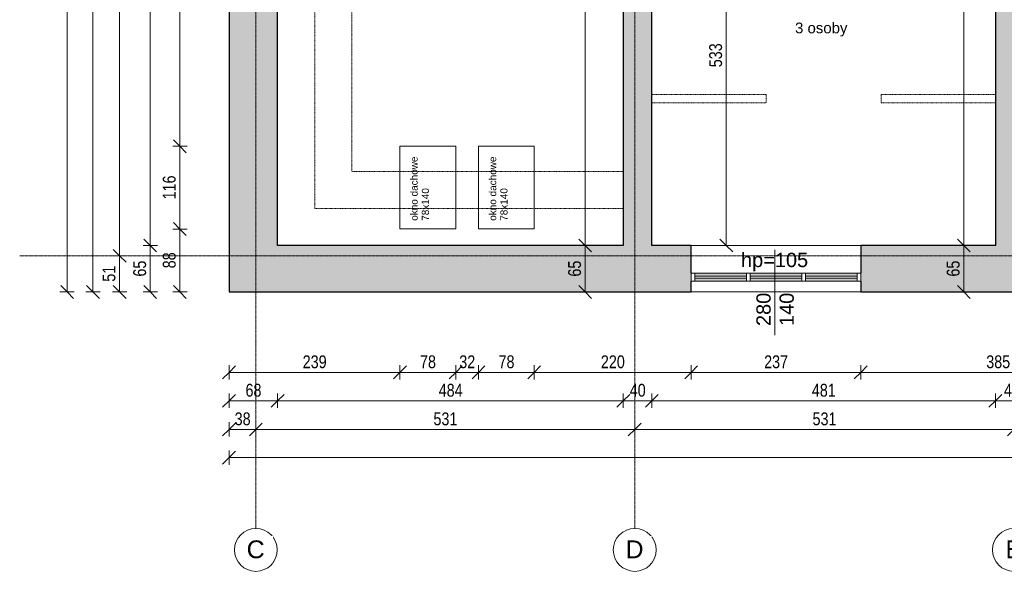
# Model space of a CAD drawing. Header units: centimetres. Extents: x 14827 to 20103, y -10807 to -8443.
# Tile 1 of 21: x 14827 to 16206, y -10807 to -10034. Entities that reach past the tile are written whole.
import ezdxf

# ---------------------------------------------------------------- set-up
doc = ezdxf.new("R2010")
doc.units = ezdxf.units.CM
for name, pattern in [('Aligning Line 1_8_', [0.635, 0.3175, -0.3175]), ('Kreska', [0.635, 0.3175, -0.3175]), ('Linia siatki', [0.9925, 0.47, -0.2175, 0.0875, -0.2175])]:
    doc.linetypes.add(name, pattern=pattern)
for name, color, linetype, lineweight in [('A-ANNO-DIMS', 211, 'Continuous', 9), ('A-ANNO-DIMS-100', 211, 'Continuous', 9), ('A-DETL', 90, 'Continuous', 9), ('A-DETL-HDLN', 90, 'Kreska', 9), ('A-DETL-THIN', 151, 'Continuous', 9), ('A-GLAZ', 151, 'Continuous', 9), ('A-WALL', 113, 'Continuous', 9), ('A-WALL-PATT', 111, 'Continuous', 25), ('G-ANNO-TEXT', 231, 'Continuous', 9), ('I-WALL', 2, 'Continuous', 9), ('S-GRID', 1, 'Continuous', 9), ('S-GRID-IDEN', 1, 'Continuous', 9)]:
    doc.layers.add(name, color=color, linetype=linetype, lineweight=lineweight)
doc.styles.add('Arial', font='arial.ttf', dxfattribs={"height": 25})
doc.styles.add('Arial_2', font='arial.ttf', dxfattribs={"width": 0.8, "height": 18})
doc.styles.add('Arial_3', font='arial.ttf', dxfattribs={"height": 10})
doc.styles.add('Arial_4', font='arial.ttf', dxfattribs={"height": 15})
doc.styles.add('Arial_5', font='arial.ttf', dxfattribs={"height": 20})
doc.dimstyles.new('Przekątna_-_1_8_mm_Arial', dxfattribs={"dimscale": 30.48, "dimtxt": 18.364669, "dimasz": 0.590551, "dimexe": 0.328084, "dimexo": 0.0625, "dimgap": 0.016404, "dimtad": 1, "dimdec": 0, "dimdsep": 46, "dimtxsty": 'Arial_2', "dimblk1": 'OBLIQUE', "dimblk2": 'OBLIQUE', "dimsah": 1, "dimcen": 0.09, "dimazin": 0, "dimtfac": 1, "dimtdec": 4, "dimtix": 1, "dimtmove": 0, "dimatfit": 3, "dimfxl": 0.328084, "dimfxlon": 1, "dimtvp": 1, "dimtolj": 1, "dimtzin": 0, "dimarcsym": 2})

# ---------------------------------------------------------------- blocks, each defined once
blk = doc.blocks.new('Aluminum_2 szybowe - 160x140 wymiana-631342-6_Poziom posadzka II pietra')
at = {"layer": 'A-GLAZ'}
h = blk.add_hatch(color=256, dxfattribs=at)
h.paths.add_polyline_path([(-59.7, 20.2), (-132.1, 20.2), (-132.1, 15.7), (-59.7, 15.7)])
h.paths.add_polyline_path([(-132.1, 13.2), (-132.1, 8.7), (-59.7, 8.7), (-59.7, 13.2)])
h = blk.add_hatch(color=256, dxfattribs=at)
h.paths.add_polyline_path([(17.8, 20.2), (-54.6, 20.2), (-54.6, 15.7), (17.8, 15.7)])
h.paths.add_polyline_path([(-54.6, 13.2), (-54.6, 8.7), (17.8, 8.7), (17.8, 13.2)])
at = {"layer": 'A-GLAZ', "lineweight": 18}
for p, q in [((-132.1, 20.2), (-137.2, 20.2)), ((-137.2, 20.2), (-137.2, 8.7)), ((-132.1, 8.7), (-132.1, 20.2)), ((-59.7, 15.7), (-132.1, 15.7)), ((-132.1, 15.7), (-132.1, 13.2)), ((-54.6, 20.2), (-59.7, 20.2)), ((-59.7, 20.2), (-59.7, 8.7)), ((-59.7, 13.2), (-59.7, 15.7)), ((-54.6, 8.7), (-54.6, 20.2)), ((17.8, 15.7), (-54.6, 15.7)), ((-54.6, 15.7), (-54.6, 13.2)), ((22.8, 20.2), (17.8, 20.2)), ((17.8, 20.2), (17.8, 8.7)), ((17.8, 13.2), (17.8, 15.7)), ((22.8, 8.7), (22.8, 20.2)), ((-137.2, 8.7), (-132.1, 8.7)), ((-132.1, 13.2), (-59.7, 13.2)), ((-59.7, 8.7), (-54.6, 8.7)), ((-54.6, 13.2), (17.8, 13.2)), ((17.8, 8.7), (22.8, 8.7))]:
    blk.add_line(p, q, dxfattribs=at)
at = {"layer": 'A-GLAZ'}
for p, q in [((-132.1, 20.2), (-59.7, 20.2)), ((-54.6, 20.2), (17.8, 20.2)), ((-59.7, 8.7), (-132.1, 8.7)), ((17.8, 8.7), (-54.6, 8.7))]:
    blk.add_line(p, q, dxfattribs=at)
blk = doc.blocks.new('Siatka - M_Symbol siatki - okrąg-11506-6_Poziom posadzka II pietra')
at = {"layer": 'S-GRID-IDEN'}
blk.add_circle((0, 0), 0.3, dxfattribs=at)
blk = doc.blocks.new('DIMBLOCK6-6_Poziom posadzka II pietra')
at = {"layer": 'A-ANNO-DIMS-100'}
for p, q in [((15816.8, -9817.7), (15807.8, -9808.7)), ((15816.8, -9817.7), (15806.8, -9817.7)), ((15816.8, -9817.7), (15816.8, -10350.7)), ((15816.8, -9817.7), (15825.8, -9826.7)), ((15816.8, -9817.7), (15826.8, -9817.7)), ((15816.8, -10350.7), (15806.8, -10350.7)), ((15816.8, -10350.7), (15807.8, -10341.7)), ((15816.8, -10350.7), (15825.8, -10359.7)), ((15816.8, -10350.7), (15826.8, -10350.7))]:
    blk.add_line(p, q, dxfattribs=at)
at = {"layer": 'A-ANNO-DIMS-100', "color": 0, "insert": (15792.9, -10100.7), "char_height": 18, "width": 39.668, "attachment_point": 1, "rotation": 90, "line_spacing_factor": 0.941778, "style": 'Arial_2'}
blk.add_mtext('533', dxfattribs=at)
blk = doc.blocks.new('_Oblique')
at = {"color": 0, "linetype": 'ByBlock', "lineweight": -2}
blk.add_line((-0.5, -0.5), (0.5, 0.5), dxfattribs=at)
blk = doc.blocks.new('DIMBLOCK8-6_Poziom posadzka II pietra')
at = {"layer": 'A-ANNO-DIMS-100'}
for p, q in [((15051.7, -10327.5), (15042.7, -10318.5)), ((15051.7, -10327.5), (15041.7, -10327.5)), ((15051.7, -10415.7), (15051.7, -10327.5)), ((15051.7, -10327.5), (15060.7, -10336.5)), ((15051.7, -10327.5), (15061.7, -10327.5)), ((15051.7, -10415.7), (15042.7, -10406.7)), ((15051.7, -10415.7), (15041.7, -10415.7)), ((15051.7, -10415.7), (15060.7, -10424.7)), ((15051.7, -10415.7), (15061.7, -10415.7))]:
    blk.add_line(p, q, dxfattribs=at)
at = {"layer": 'A-ANNO-DIMS-100', "color": 0, "insert": (15027.8, -10382.6), "char_height": 18, "width": 26.445, "attachment_point": 1, "rotation": 90, "line_spacing_factor": 0.941778, "style": 'Arial_2'}
blk.add_mtext('88', dxfattribs=at)
blk = doc.blocks.new('DIMBLOCK9-6_Poziom posadzka II pietra')
at = {"layer": 'A-ANNO-DIMS-100'}
for p, q in [((15051.7, -10211.5), (15041.7, -10211.5)), ((15051.7, -10211.5), (15042.7, -10202.5)), ((15051.7, -10327.5), (15051.7, -10211.5)), ((15051.7, -10211.5), (15060.7, -10220.5)), ((15051.7, -10211.5), (15061.7, -10211.5)), ((15051.7, -10327.5), (15042.7, -10318.5)), ((15051.7, -10327.5), (15041.7, -10327.5)), ((15051.7, -10327.5), (15060.7, -10336.5)), ((15051.7, -10327.5), (15061.7, -10327.5))]:
    blk.add_line(p, q, dxfattribs=at)
at = {"layer": 'A-ANNO-DIMS-100', "color": 0, "insert": (15027.8, -10286), "char_height": 18, "width": 39.668, "attachment_point": 1, "rotation": 90, "line_spacing_factor": 0.941778, "style": 'Arial_2'}
blk.add_mtext('116', dxfattribs=at)
blk = doc.blocks.new('DIMBLOCK10-6_Poziom posadzka II pietra')
at = {"layer": 'A-ANNO-DIMS-100'}
for p, q in [((15051.7, -9046.5), (15042.7, -9037.5)), ((15051.7, -9046.5), (15041.7, -9046.5)), ((15051.7, -10211.5), (15051.7, -9046.5)), ((15051.7, -9046.5), (15060.7, -9055.5)), ((15051.7, -9046.5), (15061.7, -9046.5)), ((15051.7, -10211.5), (15041.7, -10211.5)), ((15051.7, -10211.5), (15042.7, -10202.5)), ((15051.7, -10211.5), (15060.7, -10220.5)), ((15051.7, -10211.5), (15061.7, -10211.5))]:
    blk.add_line(p, q, dxfattribs=at)
at = {"layer": 'A-ANNO-DIMS-100', "color": 0, "insert": (15027.8, -9651), "char_height": 18, "width": 52.89, "attachment_point": 1, "rotation": 90, "line_spacing_factor": 0.941778, "style": 'Arial_2'}
blk.add_mtext('1165', dxfattribs=at)
blk = doc.blocks.new('DIMBLOCK17-6_Poziom posadzka II pietra')
at = {"layer": 'A-ANNO-DIMS-100'}
for p, q in [((14967.3, -9605.7), (14957.3, -9605.7)), ((14967.3, -9605.7), (14958.3, -9596.7)), ((14967.3, -9605.7), (14967.3, -10365)), ((14967.3, -9605.7), (14976.3, -9614.7)), ((14967.3, -9605.7), (14977.3, -9605.7)), ((14967.3, -10365), (14957.3, -10365)), ((14967.3, -10365), (14958.3, -10356)), ((14967.3, -10365), (14976.3, -10374)), ((14967.3, -10365), (14977.3, -10365))]:
    blk.add_line(p, q, dxfattribs=at)
at = {"layer": 'A-ANNO-DIMS-100', "color": 0, "insert": (14943.4, -10001.9), "char_height": 18, "width": 39.668, "attachment_point": 1, "rotation": 90, "line_spacing_factor": 0.941778, "style": 'Arial_2'}
blk.add_mtext('759', dxfattribs=at)
blk = doc.blocks.new('DIMBLOCK18-6_Poziom posadzka II pietra')
at = {"layer": 'A-ANNO-DIMS-100'}
for p, q in [((14967.3, -10365), (14957.3, -10365)), ((14967.3, -10365), (14958.3, -10356)), ((14967.3, -10365), (14967.3, -10415.7)), ((14967.3, -10365), (14976.3, -10374)), ((14967.3, -10365), (14977.3, -10365)), ((14967.3, -10415.7), (14958.3, -10406.7)), ((14967.3, -10415.7), (14957.3, -10415.7)), ((14967.3, -10415.7), (14976.3, -10424.7)), ((14967.3, -10415.7), (14977.3, -10415.7))]:
    blk.add_line(p, q, dxfattribs=at)
at = {"layer": 'A-ANNO-DIMS-100', "color": 0, "insert": (14943.4, -10401.4), "char_height": 18, "width": 26.445, "attachment_point": 1, "rotation": 90, "line_spacing_factor": 0.941778, "style": 'Arial_2'}
blk.add_mtext('51', dxfattribs=at)
blk = doc.blocks.new('DIMBLOCK21-6_Poziom posadzka II pietra')
at = {"layer": 'A-ANNO-DIMS-100'}
for p, q in [((15010.2, -8907.7), (15001.2, -8898.7)), ((15010.2, -8907.7), (15000.2, -8907.7)), ((15010.2, -8907.7), (15010.2, -10350.7)), ((15010.2, -8907.7), (15019.2, -8916.7)), ((15010.2, -8907.7), (15020.2, -8907.7)), ((15010.2, -10350.7), (15000.2, -10350.7)), ((15010.2, -10350.7), (15001.2, -10341.7)), ((15010.2, -10350.7), (15019.2, -10359.7)), ((15010.2, -10350.7), (15020.2, -10350.7))]:
    blk.add_line(p, q, dxfattribs=at)
at = {"layer": 'A-ANNO-DIMS-100', "color": 0, "insert": (14986.4, -9651.3), "char_height": 18, "width": 52.89, "attachment_point": 1, "rotation": 90, "line_spacing_factor": 0.941778, "style": 'Arial_2'}
blk.add_mtext('1443', dxfattribs=at)
blk = doc.blocks.new('DIMBLOCK22-6_Poziom posadzka II pietra')
at = {"layer": 'A-ANNO-DIMS-100'}
for p, q in [((15010.2, -10350.7), (15000.2, -10350.7)), ((15010.2, -10350.7), (15001.2, -10341.7)), ((15010.2, -10350.7), (15010.2, -10415.7)), ((15010.2, -10350.7), (15019.2, -10359.7)), ((15010.2, -10350.7), (15020.2, -10350.7)), ((15010.2, -10415.7), (15001.2, -10406.7)), ((15010.2, -10415.7), (15000.2, -10415.7)), ((15010.2, -10415.7), (15019.2, -10424.7)), ((15010.2, -10415.7), (15020.2, -10415.7))]:
    blk.add_line(p, q, dxfattribs=at)
at = {"layer": 'A-ANNO-DIMS-100', "color": 0, "insert": (14986.4, -10394.2), "char_height": 18, "width": 26.445, "attachment_point": 1, "rotation": 90, "line_spacing_factor": 0.941778, "style": 'Arial_2'}
blk.add_mtext('65', dxfattribs=at)
blk = doc.blocks.new('DIMBLOCK24-6_Poziom posadzka II pietra')
at = {"layer": 'A-ANNO-DIMS-100'}
for p, q in [((14930, -8842.7), (14921, -8833.7)), ((14930, -8842.7), (14920, -8842.7)), ((14930, -8842.7), (14930, -10415.7)), ((14930, -8842.7), (14939, -8851.7)), ((14930, -8842.7), (14940, -8842.7)), ((14930, -10415.7), (14921, -10406.7)), ((14930, -10415.7), (14920, -10415.7)), ((14930, -10415.7), (14939, -10424.7)), ((14930, -10415.7), (14940, -10415.7))]:
    blk.add_line(p, q, dxfattribs=at)
at = {"layer": 'A-ANNO-DIMS-100', "color": 0, "insert": (14906.2, -9651.3), "char_height": 18, "width": 52.89, "attachment_point": 1, "rotation": 90, "line_spacing_factor": 0.941778, "style": 'Arial_2'}
blk.add_mtext('1573', dxfattribs=at)
blk = doc.blocks.new('DIMBLOCK25-6_Poziom posadzka II pietra')
at = {"layer": 'A-ANNO-DIMS-100'}
for p, q in [((14893.8, -8812.7), (14884.8, -8803.7)), ((14893.8, -8812.7), (14883.8, -8812.7)), ((14893.8, -8812.7), (14893.8, -10415.7)), ((14893.8, -8812.7), (14902.8, -8821.7)), ((14893.8, -8812.7), (14903.8, -8812.7)), ((14893.8, -10415.7), (14884.8, -10406.7)), ((14893.8, -10415.7), (14883.8, -10415.7)), ((14893.8, -10415.7), (14902.8, -10424.7)), ((14893.8, -10415.7), (14903.8, -10415.7))]:
    blk.add_line(p, q, dxfattribs=at)
at = {"layer": 'A-ANNO-DIMS-100', "color": 0, "insert": (14870, -9636.3), "char_height": 18, "width": 52.89, "attachment_point": 1, "rotation": 90, "line_spacing_factor": 0.941778, "style": 'Arial_2'}
blk.add_mtext('1603', dxfattribs=at)
blk = doc.blocks.new('DIMBLOCK70-6_Poziom posadzka II pietra')
at = {"layer": 'A-ANNO-DIMS-100'}
for p, q in [((15120.6, -10528.5), (15120.6, -10518.5)), ((15120.6, -10528.5), (15129.6, -10519.5)), ((15359.9, -10528.5), (15359.9, -10518.5)), ((15359.9, -10528.5), (15368.9, -10519.5)), ((15120.6, -10528.5), (15111.6, -10537.5)), ((15120.6, -10528.5), (15359.9, -10528.5)), ((15120.6, -10528.5), (15120.6, -10538.5)), ((15359.9, -10528.5), (15350.9, -10537.5)), ((15359.9, -10528.5), (15359.9, -10538.5))]:
    blk.add_line(p, q, dxfattribs=at)
at = {"layer": 'A-ANNO-DIMS-100', "color": 0, "insert": (15223.7, -10504.6), "char_height": 18, "width": 39.668, "attachment_point": 1, "line_spacing_factor": 0.941778, "style": 'Arial_2'}
blk.add_mtext('239', dxfattribs=at)
blk = doc.blocks.new('DIMBLOCK71-6_Poziom posadzka II pietra')
at = {"layer": 'A-ANNO-DIMS-100'}
for p, q in [((15359.9, -10528.5), (15359.9, -10518.5)), ((15359.9, -10528.5), (15368.9, -10519.5)), ((15437.9, -10528.5), (15437.9, -10518.5)), ((15437.9, -10528.5), (15446.9, -10519.5)), ((15359.9, -10528.5), (15350.9, -10537.5)), ((15359.9, -10528.5), (15437.9, -10528.5)), ((15359.9, -10528.5), (15359.9, -10538.5)), ((15437.9, -10528.5), (15428.9, -10537.5)), ((15437.9, -10528.5), (15437.9, -10538.5))]:
    blk.add_line(p, q, dxfattribs=at)
at = {"layer": 'A-ANNO-DIMS-100', "color": 0, "insert": (15387.9, -10504.6), "char_height": 18, "width": 26.445, "attachment_point": 1, "line_spacing_factor": 0.941778, "style": 'Arial_2'}
blk.add_mtext('78', dxfattribs=at)
blk = doc.blocks.new('DIMBLOCK72-6_Poziom posadzka II pietra')
at = {"layer": 'A-ANNO-DIMS-100'}
for p, q in [((15437.9, -10528.5), (15437.9, -10518.5)), ((15437.9, -10528.5), (15446.9, -10519.5)), ((15469.9, -10528.5), (15469.9, -10518.5)), ((15469.9, -10528.5), (15478.9, -10519.5)), ((15437.9, -10528.5), (15428.9, -10537.5)), ((15437.9, -10528.5), (15469.9, -10528.5)), ((15437.9, -10528.5), (15437.9, -10538.5)), ((15469.9, -10528.5), (15460.9, -10537.5)), ((15469.9, -10528.5), (15469.9, -10538.5))]:
    blk.add_line(p, q, dxfattribs=at)
at = {"layer": 'A-ANNO-DIMS-100', "color": 0, "insert": (15442.9, -10504.6), "char_height": 18, "width": 26.445, "attachment_point": 1, "line_spacing_factor": 0.941778, "style": 'Arial_2'}
blk.add_mtext('32', dxfattribs=at)
blk = doc.blocks.new('DIMBLOCK73-6_Poziom posadzka II pietra')
at = {"layer": 'A-ANNO-DIMS-100'}
for p, q in [((15469.9, -10528.5), (15469.9, -10518.5)), ((15469.9, -10528.5), (15478.9, -10519.5)), ((15547.9, -10528.5), (15547.9, -10518.5)), ((15547.9, -10528.5), (15556.9, -10519.5)), ((15469.9, -10528.5), (15460.9, -10537.5)), ((15469.9, -10528.5), (15547.9, -10528.5)), ((15469.9, -10528.5), (15469.9, -10538.5)), ((15547.9, -10528.5), (15538.9, -10537.5)), ((15547.9, -10528.5), (15547.9, -10538.5))]:
    blk.add_line(p, q, dxfattribs=at)
at = {"layer": 'A-ANNO-DIMS-100', "color": 0, "insert": (15497.9, -10504.6), "char_height": 18, "width": 26.445, "attachment_point": 1, "line_spacing_factor": 0.941778, "style": 'Arial_2'}
blk.add_mtext('78', dxfattribs=at)
blk = doc.blocks.new('DIMBLOCK74-6_Poziom posadzka II pietra')
at = {"layer": 'A-ANNO-DIMS-100'}
for p, q in [((15547.9, -10528.5), (15547.9, -10518.5)), ((15547.9, -10528.5), (15556.9, -10519.5)), ((15767.6, -10528.5), (15767.6, -10518.5)), ((15767.6, -10528.5), (15776.6, -10519.5)), ((15547.9, -10528.5), (15538.9, -10537.5)), ((15547.9, -10528.5), (15767.6, -10528.5)), ((15547.9, -10528.5), (15547.9, -10538.5)), ((15767.6, -10528.5), (15758.6, -10537.5)), ((15767.6, -10528.5), (15767.6, -10538.5))]:
    blk.add_line(p, q, dxfattribs=at)
at = {"layer": 'A-ANNO-DIMS-100', "color": 0, "insert": (15641.2, -10504.6), "char_height": 18, "width": 39.668, "attachment_point": 1, "line_spacing_factor": 0.941778, "style": 'Arial_2'}
blk.add_mtext('220', dxfattribs=at)
blk = doc.blocks.new('DIMBLOCK75-6_Poziom posadzka II pietra')
at = {"layer": 'A-ANNO-DIMS-100'}
for p, q in [((15767.6, -10528.5), (15767.6, -10518.5)), ((15767.6, -10528.5), (15776.6, -10519.5)), ((16005.1, -10528.5), (16005.1, -10518.5)), ((16005.1, -10528.5), (16014.1, -10519.5)), ((15767.6, -10528.5), (15758.6, -10537.5)), ((15767.6, -10528.5), (16005.1, -10528.5)), ((15767.6, -10528.5), (15767.6, -10538.5)), ((16005.1, -10528.5), (15996.1, -10537.5)), ((16005.1, -10528.5), (16005.1, -10538.5))]:
    blk.add_line(p, q, dxfattribs=at)
at = {"layer": 'A-ANNO-DIMS-100', "color": 0, "insert": (15869.8, -10504.6), "char_height": 18, "width": 39.668, "attachment_point": 1, "line_spacing_factor": 0.941778, "style": 'Arial_2'}
blk.add_mtext('237', dxfattribs=at)
blk = doc.blocks.new('DIMBLOCK76-6_Poziom posadzka II pietra')
at = {"layer": 'A-ANNO-DIMS-100'}
for p, q in [((16005.1, -10528.5), (16005.1, -10518.5)), ((16005.1, -10528.5), (16014.1, -10519.5)), ((16389.6, -10528.5), (16389.6, -10518.5)), ((16389.6, -10528.5), (16398.6, -10519.5)), ((16005.1, -10528.5), (15996.1, -10537.5)), ((16005.1, -10528.5), (16389.6, -10528.5)), ((16005.1, -10528.5), (16005.1, -10538.5)), ((16389.6, -10528.5), (16380.6, -10537.5)), ((16389.6, -10528.5), (16389.6, -10538.5))]:
    blk.add_line(p, q, dxfattribs=at)
at = {"layer": 'A-ANNO-DIMS-100', "color": 0, "insert": (16180.8, -10504.6), "char_height": 18, "width": 39.668, "attachment_point": 1, "line_spacing_factor": 0.941778, "style": 'Arial_2'}
blk.add_mtext('385', dxfattribs=at)
blk = doc.blocks.new('DIMBLOCK85-6_Poziom posadzka II pietra')
at = {"layer": 'A-ANNO-DIMS-100'}
for p, q in [((15120.6, -10568.3), (15120.6, -10558.3)), ((15120.6, -10568.3), (15129.6, -10559.3)), ((15188.6, -10568.3), (15188.6, -10558.3)), ((15188.6, -10568.3), (15197.6, -10559.3)), ((15120.6, -10568.3), (15111.6, -10577.3)), ((15120.6, -10568.3), (15188.6, -10568.3)), ((15120.6, -10568.3), (15120.6, -10578.3)), ((15188.6, -10568.3), (15179.6, -10577.3)), ((15188.6, -10568.3), (15188.6, -10578.3))]:
    blk.add_line(p, q, dxfattribs=at)
at = {"layer": 'A-ANNO-DIMS-100', "color": 0, "insert": (15143.6, -10544.5), "char_height": 18, "width": 26.445, "attachment_point": 1, "line_spacing_factor": 0.941778, "style": 'Arial_2'}
blk.add_mtext('68', dxfattribs=at)
blk = doc.blocks.new('DIMBLOCK86-6_Poziom posadzka II pietra')
at = {"layer": 'A-ANNO-DIMS-100'}
for p, q in [((15188.6, -10568.3), (15188.6, -10558.3)), ((15188.6, -10568.3), (15197.6, -10559.3)), ((15672.6, -10568.3), (15672.6, -10558.3)), ((15672.6, -10568.3), (15681.6, -10559.3)), ((15188.6, -10568.3), (15179.6, -10577.3)), ((15188.6, -10568.3), (15672.6, -10568.3)), ((15188.6, -10568.3), (15188.6, -10578.3)), ((15672.6, -10568.3), (15663.6, -10577.3)), ((15672.6, -10568.3), (15672.6, -10578.3))]:
    blk.add_line(p, q, dxfattribs=at)
at = {"layer": 'A-ANNO-DIMS-100', "color": 0, "insert": (15414.1, -10544.5), "char_height": 18, "width": 39.668, "attachment_point": 1, "line_spacing_factor": 0.941778, "style": 'Arial_2'}
blk.add_mtext('484', dxfattribs=at)
blk = doc.blocks.new('DIMBLOCK87-6_Poziom posadzka II pietra')
at = {"layer": 'A-ANNO-DIMS-100'}
for p, q in [((15672.6, -10568.3), (15672.6, -10558.3)), ((15672.6, -10568.3), (15681.6, -10559.3)), ((15712.6, -10568.3), (15712.6, -10558.3)), ((15712.6, -10568.3), (15721.6, -10559.3)), ((15672.6, -10568.3), (15663.6, -10577.3)), ((15672.6, -10568.3), (15712.6, -10568.3)), ((15672.6, -10568.3), (15672.6, -10578.3)), ((15712.6, -10568.3), (15703.6, -10577.3)), ((15712.6, -10568.3), (15712.6, -10578.3))]:
    blk.add_line(p, q, dxfattribs=at)
at = {"layer": 'A-ANNO-DIMS-100', "color": 0, "insert": (15681.6, -10544.5), "char_height": 18, "width": 26.445, "attachment_point": 1, "line_spacing_factor": 0.941778, "style": 'Arial_2'}
blk.add_mtext('40', dxfattribs=at)
blk = doc.blocks.new('DIMBLOCK88-6_Poziom posadzka II pietra')
at = {"layer": 'A-ANNO-DIMS-100'}
for p, q in [((15712.6, -10568.3), (15712.6, -10558.3)), ((15712.6, -10568.3), (15721.6, -10559.3)), ((16193.6, -10568.3), (16193.6, -10558.3)), ((16193.6, -10568.3), (16202.6, -10559.3)), ((15712.6, -10568.3), (15703.6, -10577.3)), ((15712.6, -10568.3), (16193.6, -10568.3)), ((15712.6, -10568.3), (15712.6, -10578.3)), ((16193.6, -10568.3), (16184.6, -10577.3)), ((16193.6, -10568.3), (16193.6, -10578.3))]:
    blk.add_line(p, q, dxfattribs=at)
at = {"layer": 'A-ANNO-DIMS-100', "color": 0, "insert": (15936.6, -10544.5), "char_height": 18, "width": 39.668, "attachment_point": 1, "line_spacing_factor": 0.941778, "style": 'Arial_2'}
blk.add_mtext('481', dxfattribs=at)
blk = doc.blocks.new('DIMBLOCK89-6_Poziom posadzka II pietra')
at = {"layer": 'A-ANNO-DIMS-100'}
for p, q in [((16193.6, -10568.3), (16193.6, -10558.3)), ((16193.6, -10568.3), (16202.6, -10559.3)), ((16239.6, -10568.3), (16239.6, -10558.3)), ((16239.6, -10568.3), (16248.6, -10559.3)), ((16193.6, -10568.3), (16184.6, -10577.3)), ((16193.6, -10568.3), (16239.6, -10568.3)), ((16193.6, -10568.3), (16193.6, -10578.3)), ((16239.6, -10568.3), (16230.6, -10577.3)), ((16239.6, -10568.3), (16239.6, -10578.3))]:
    blk.add_line(p, q, dxfattribs=at)
at = {"layer": 'A-ANNO-DIMS-100', "color": 0, "insert": (16205.6, -10544.5), "char_height": 18, "width": 26.445, "attachment_point": 1, "line_spacing_factor": 0.941778, "style": 'Arial_2'}
blk.add_mtext('46', dxfattribs=at)
blk = doc.blocks.new('DIMBLOCK96-6_Poziom posadzka II pietra')
at = {"layer": 'A-ANNO-DIMS-100'}
for p, q in [((15120.6, -10608.5), (15120.6, -10598.5)), ((15120.6, -10608.5), (15129.6, -10599.5)), ((15158.1, -10608.5), (15158.1, -10598.5)), ((15158.1, -10608.5), (15167.1, -10599.5)), ((15120.6, -10608.5), (15111.6, -10617.5)), ((15120.6, -10608.5), (15158.1, -10608.5)), ((15120.6, -10608.5), (15120.6, -10618.5)), ((15158.1, -10608.5), (15149.1, -10617.5)), ((15158.1, -10608.5), (15158.1, -10618.5))]:
    blk.add_line(p, q, dxfattribs=at)
at = {"layer": 'A-ANNO-DIMS-100', "color": 0, "insert": (15128.4, -10584.6), "char_height": 18, "width": 26.445, "attachment_point": 1, "line_spacing_factor": 0.941778, "style": 'Arial_2'}
blk.add_mtext('38', dxfattribs=at)
blk = doc.blocks.new('DIMBLOCK97-6_Poziom posadzka II pietra')
at = {"layer": 'A-ANNO-DIMS-100'}
for p, q in [((15158.1, -10608.5), (15158.1, -10598.5)), ((15158.1, -10608.5), (15167.1, -10599.5)), ((15688.6, -10608.5), (15688.6, -10598.5)), ((15688.6, -10608.5), (15697.6, -10599.5)), ((15158.1, -10608.5), (15149.1, -10617.5)), ((15158.1, -10608.5), (15688.6, -10608.5)), ((15158.1, -10608.5), (15158.1, -10618.5)), ((15688.6, -10608.5), (15679.6, -10617.5)), ((15688.6, -10608.5), (15688.6, -10618.5))]:
    blk.add_line(p, q, dxfattribs=at)
at = {"layer": 'A-ANNO-DIMS-100', "color": 0, "insert": (15406.8, -10584.6), "char_height": 18, "width": 39.668, "attachment_point": 1, "line_spacing_factor": 0.941778, "style": 'Arial_2'}
blk.add_mtext('531', dxfattribs=at)
blk = doc.blocks.new('DIMBLOCK98-6_Poziom posadzka II pietra')
at = {"layer": 'A-ANNO-DIMS-100'}
for p, q in [((15688.6, -10608.5), (15688.6, -10598.5)), ((15688.6, -10608.5), (15697.6, -10599.5)), ((16219.6, -10608.5), (16219.6, -10598.5)), ((16219.6, -10608.5), (16228.6, -10599.5)), ((15688.6, -10608.5), (15679.6, -10617.5)), ((15688.6, -10608.5), (16219.6, -10608.5)), ((15688.6, -10608.5), (15688.6, -10618.5)), ((16219.6, -10608.5), (16210.6, -10617.5)), ((16219.6, -10608.5), (16219.6, -10618.5))]:
    blk.add_line(p, q, dxfattribs=at)
at = {"layer": 'A-ANNO-DIMS-100', "color": 0, "insert": (15937.6, -10584.6), "char_height": 18, "width": 39.668, "attachment_point": 1, "line_spacing_factor": 0.941778, "style": 'Arial_2'}
blk.add_mtext('531', dxfattribs=at)
blk = doc.blocks.new('DIMBLOCK103-6_Poziom posadzka II pietra')
at = {"layer": 'A-ANNO-DIMS-100'}
for p, q in [((15120.6, -10648), (15120.6, -10638)), ((15120.6, -10648), (15129.6, -10639)), ((17920.6, -10648), (17920.6, -10638)), ((17920.6, -10648), (17929.6, -10639)), ((15120.6, -10648), (15111.6, -10657)), ((15120.6, -10648), (17920.6, -10648)), ((15120.6, -10648), (15120.6, -10658)), ((17920.6, -10648), (17911.6, -10657)), ((17920.6, -10648), (17920.6, -10658))]:
    blk.add_line(p, q, dxfattribs=at)
at = {"layer": 'A-ANNO-DIMS-100', "color": 0, "insert": (16498.6, -10624.1), "char_height": 18, "width": 52.89, "attachment_point": 1, "line_spacing_factor": 0.941778, "style": 'Arial_2'}
blk.add_mtext('2800', dxfattribs=at)
blk = doc.blocks.new('DIMBLOCK180-6_Poziom posadzka II pietra')
at = {"layer": 'A-ANNO-DIMS-100'}
for p, q in [((15619.3, -10350.7), (15609.3, -10350.7)), ((15619.3, -10350.7), (15610.3, -10341.7)), ((15619.3, -10415.7), (15619.3, -10350.7)), ((15619.3, -10350.7), (15628.3, -10359.7)), ((15619.3, -10350.7), (15629.3, -10350.7)), ((15619.3, -10415.7), (15610.3, -10406.7)), ((15619.3, -10415.7), (15609.3, -10415.7)), ((15619.3, -10415.7), (15628.3, -10424.7)), ((15619.3, -10415.7), (15629.3, -10415.7))]:
    blk.add_line(p, q, dxfattribs=at)
at = {"layer": 'A-ANNO-DIMS-100', "color": 0, "insert": (15595.4, -10394.2), "char_height": 18, "width": 26.445, "attachment_point": 1, "rotation": 90, "line_spacing_factor": 0.941778, "style": 'Arial_2'}
blk.add_mtext('65', dxfattribs=at)
blk = doc.blocks.new('DIMBLOCK181-6_Poziom posadzka II pietra')
at = {"layer": 'A-ANNO-DIMS-100'}
for p, q in [((15619.3, -9631.7), (15610.3, -9622.7)), ((15619.3, -9631.7), (15609.3, -9631.7)), ((15619.3, -10350.7), (15619.3, -9631.7)), ((15619.3, -9631.7), (15628.3, -9640.7)), ((15619.3, -9631.7), (15629.3, -9631.7)), ((15619.3, -10350.7), (15609.3, -10350.7)), ((15619.3, -10350.7), (15610.3, -10341.7)), ((15619.3, -10350.7), (15628.3, -10359.7)), ((15619.3, -10350.7), (15629.3, -10350.7))]:
    blk.add_line(p, q, dxfattribs=at)
at = {"layer": 'A-ANNO-DIMS-100', "color": 0, "insert": (15595.4, -10007.7), "char_height": 18, "width": 39.668, "attachment_point": 1, "rotation": 90, "line_spacing_factor": 0.941778, "style": 'Arial_2'}
blk.add_mtext('719', dxfattribs=at)
blk = doc.blocks.new('DIMBLOCK187-6_Poziom posadzka II pietra')
at = {"layer": 'A-ANNO-DIMS-100'}
for p, q in [((16149.4, -10350.7), (16139.4, -10350.7)), ((16149.4, -10350.7), (16140.4, -10341.7)), ((16149.4, -10415.7), (16149.4, -10350.7)), ((16149.4, -10350.7), (16158.4, -10359.7)), ((16149.4, -10350.7), (16159.4, -10350.7)), ((16149.4, -10415.7), (16140.4, -10406.7)), ((16149.4, -10415.7), (16139.4, -10415.7)), ((16149.4, -10415.7), (16158.4, -10424.7)), ((16149.4, -10415.7), (16159.4, -10415.7))]:
    blk.add_line(p, q, dxfattribs=at)
at = {"layer": 'A-ANNO-DIMS-100', "color": 0, "insert": (16125.5, -10394.2), "char_height": 18, "width": 26.445, "attachment_point": 1, "rotation": 90, "line_spacing_factor": 0.941778, "style": 'Arial_2'}
blk.add_mtext('65', dxfattribs=at)
blk = doc.blocks.new('DIMBLOCK188-6_Poziom posadzka II pietra')
at = {"layer": 'A-ANNO-DIMS-100'}
for p, q in [((16149.4, -9605.7), (16139.4, -9605.7)), ((16149.4, -9605.7), (16140.4, -9596.7)), ((16149.4, -10350.7), (16149.4, -9605.7)), ((16149.4, -9605.7), (16158.4, -9614.7)), ((16149.4, -9605.7), (16159.4, -9605.7)), ((16149.4, -10350.7), (16139.4, -10350.7)), ((16149.4, -10350.7), (16140.4, -10341.7)), ((16149.4, -10350.7), (16158.4, -10359.7)), ((16149.4, -10350.7), (16159.4, -10350.7))]:
    blk.add_line(p, q, dxfattribs=at)
at = {"layer": 'A-ANNO-DIMS-100', "color": 0, "insert": (16125.5, -9994.7), "char_height": 18, "width": 39.668, "attachment_point": 1, "rotation": 90, "line_spacing_factor": 0.941778, "style": 'Arial_2'}
blk.add_mtext('745', dxfattribs=at)

msp = doc.modelspace()

# ---------------------------------------------------------------- hatches: boundary and pattern name
at = {"layer": 'A-WALL-PATT', "lineweight": 9}
h = msp.add_hatch(color=256, dxfattribs=at)
h.paths.add_polyline_path([(16193.62, -10415.71), (16239.62, -10415.71), (16239.62, -9569.71), (16193.62, -9569.71), (16193.62, -10350.71)])
h.paths.add_polyline_path([(16193.62, -9424.71), (16239.62, -9424.71), (16239.62, -8812.71), (16193.62, -8812.71), (16193.62, -9424.22)])
for points in [[(15120.62, -10415.71), (15188.62, -10415.71), (15188.62, -8842.71), (15120.62, -8842.71), (15120.62, -9662.77)], [(15679.62, -10415.71), (15679.62, -10350.71), (15188.62, -10350.71), (15188.62, -10415.71), (15443.95, -10415.71)]]:
    msp.add_hatch(color=256, dxfattribs=at).paths.add_polyline_path(points)
h = msp.add_hatch(color=256, dxfattribs=at)
h.paths.add_polyline_path([(15712.62, -10350.71), (15712.62, -9538.21), (15672.62, -9538.21), (15672.62, -10350.71), (15679.62, -10350.71)])
h.paths.add_polyline_path([(15712.62, -9448.21), (15712.62, -8907.71), (15672.62, -8907.71), (15672.62, -9448.21), (15709.12, -9448.21)])
h = msp.add_hatch(color=256, dxfattribs=at)
h.paths.add_polyline_path([(16109.11, -10415.71), (16193.62, -10415.71), (16193.62, -10350.71), (16005.08, -10350.71), (16005.08, -10415.71)])
h.paths.add_polyline_path([(15679.62, -10415.71), (15767.62, -10415.71), (15767.62, -10350.71), (15679.62, -10350.71)])

# ---------------------------------------------------------------- linework, layer by layer
at = {"layer": 'A-DETL', "linetype": 'Aligning Line 1_8_'}
for p, q in [((15240.62, -8959.71), (15240.62, -10298.71)), ((15292.62, -9011.71), (15292.62, -10246.71)), ((15292.62, -10246.71), (15672.62, -10246.71)), ((15240.62, -10298.71), (15672.62, -10298.71))]:
    msp.add_line(p, q, dxfattribs=at)
at = {"layer": 'A-DETL-HDLN'}
for p, q in [((15872.62, -10138.71), (15712.62, -10138.71)), ((15872.62, -10150.71), (15872.62, -10138.71)), ((16033.62, -10150.71), (16033.62, -10138.71)), ((16033.62, -10138.71), (16193.62, -10138.71)), ((15712.62, -10150.71), (15872.62, -10150.71)), ((16193.62, -10150.71), (16033.62, -10150.71))]:
    msp.add_line(p, q, dxfattribs=at)
at = {"layer": 'A-DETL-THIN'}
for p, q in [((15359.92, -10211.46), (15437.92, -10211.46)), ((15359.92, -10327.46), (15359.92, -10211.46)), ((15437.92, -10211.46), (15437.92, -10327.46)), ((15469.92, -10211.46), (15547.92, -10211.46)), ((15469.92, -10327.46), (15469.92, -10211.46)), ((15547.92, -10211.46), (15547.92, -10327.46)), ((15437.92, -10327.46), (15359.92, -10327.46)), ((15547.92, -10327.46), (15469.92, -10327.46)), ((15884.62, -10476.48), (15884.62, -10356.48))]:
    msp.add_line(p, q, dxfattribs=at)
at = {"layer": 'A-WALL', "lineweight": 25}
for p, q in [((15120.62, -8842.71), (15120.62, -10415.71)), ((15188.62, -10350.71), (15188.62, -8907.71)), ((16193.62, -9605.71), (16193.62, -10350.71)), ((15672.62, -10350.71), (15188.62, -10350.71)), ((15767.62, -10350.71), (15712.62, -10350.71)), ((15767.62, -10389.28), (15767.62, -10350.71)), ((16193.62, -10350.71), (16005.08, -10350.71)), ((16005.08, -10350.71), (16005.08, -10389.28)), ((15767.62, -10415.71), (15767.62, -10400.71)), ((16005.08, -10400.71), (16005.08, -10415.71)), ((15120.62, -10415.71), (15767.62, -10415.71)), ((16005.08, -10415.71), (16389.62, -10415.71))]:
    msp.add_line(p, q, dxfattribs=at)
at = {"layer": 'A-WALL'}
for p, q in [((15767.62, -10350.71), (16005.08, -10350.71)), ((16005.08, -10415.71), (15767.62, -10415.71))]:
    msp.add_line(p, q, dxfattribs=at)
at = {"layer": 'I-WALL', "lineweight": 25}
for p, q in [((15672.62, -9631.71), (15672.62, -10350.71)), ((15712.62, -10350.71), (15712.62, -9817.71))]:
    msp.add_line(p, q, dxfattribs=at)
at = {"layer": 'S-GRID', "linetype": 'Linia siatki'}
for p, q in [((15158.12, -8443.11), (15158.12, -10747.39)), ((15688.62, -8443.11), (15688.62, -10747.39)), ((14827.42, -10364.96), (18350.45, -10364.96))]:
    msp.add_line(p, q, dxfattribs=at)

# ---------------------------------------------------------------- block references
at = {"layer": 'A-GLAZ', "rotation": 180}
for p in [(15790.46, -10380.56), (15867.92, -10380.56)]:
    msp.add_blockref('Aluminum_2 szybowe - 160x140 wymiana-631342-6_Poziom posadzka II pietra', p, dxfattribs=at)
at = {"layer": 'S-GRID-IDEN', "xscale": 99.99999999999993, "yscale": 99.99999999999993, "zscale": 99.99999999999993, "rotation": 180}
for p in [(15158.12, -10777.39), (15688.62, -10777.39), (16219.62, -10777.39)]:
    msp.add_blockref('Siatka - M_Symbol siatki - okrąg-11506-6_Poziom posadzka II pietra', p, dxfattribs=at)

# ---------------------------------------------------------------- texts
at = {"layer": 'G-ANNO-TEXT', "color": 7, "attachment_point": 1}
for s, insert, char_height, width, style in [('3 osoby', (15913.09, -10038.07), 15, 87.3839, 'Arial_4'), ('hp=105', (15837.46, -10360.86), 20, 116.2447, 'Arial_5')]:
    msp.add_mtext(s, dxfattribs=dict(at, insert=insert, char_height=char_height, width=width, style=style))
at = {"layer": 'G-ANNO-TEXT', "color": 7, "attachment_point": 1, "rotation": 90}
for s, insert, char_height, width, style in [('okno dachowe ', (15374.63, -10315.96), 10, 113.0379, 'Arial_3'), ('okno dachowe ', (15484.63, -10315.96), 10, 113.0379, 'Arial_3'), ('78x140', (15390.5, -10315.96), 10, 56.1181, 'Arial_3'), ('78x140', (15500.5, -10315.96), 10, 56.1181, 'Arial_3'), ('280', (15858.95, -10463.44), 20, 57.7215, 'Arial_5'), ('140', (15891.36, -10463.44), 20, 57.7215, 'Arial_5')]:
    msp.add_mtext(s, dxfattribs=dict(at, insert=insert, char_height=char_height, width=width, style=style))

# ---------------------------------------------------------------- dimensions: what is measured, and where the dimension line sits
at = {"layer": 'A-ANNO-DIMS'}
for base, p1, p2, override, picture, middle in [((14893.82, -10415.71), (14903.82, -8812.71), (14903.82, -10415.71), {"dimpost": '<>', "dimfxl": 1603}, 'DIMBLOCK25-6_Poziom posadzka II pietra', (14884.13, -9614.21)), ((14930.03, -10415.71), (14940.03, -8842.71), (14940.03, -10415.71), {"dimpost": '<>', "dimfxl": 1573}, 'DIMBLOCK24-6_Poziom posadzka II pietra', (14920.33, -9629.21)), ((15010.24, -10350.71), (15020.24, -8907.71), (15020.24, -10350.71), {"dimpost": '<>', "dimfxl": 1443}, 'DIMBLOCK21-6_Poziom posadzka II pietra', (15000.54, -9629.21)), ((15051.66, -9046.46), (15061.66, -10211.46), (15061.66, -9046.46), {"dimpost": '<>', "dimfxl": 1165}, 'DIMBLOCK10-6_Poziom posadzka II pietra', (15041.97, -9628.96)), ((14967.28, -10364.96), (14977.28, -9605.71), (14977.28, -10364.96), {"dimpost": '<>', "dimfxl": 759.25}, 'DIMBLOCK17-6_Poziom posadzka II pietra', (14957.59, -9985.34)), ((16149.41, -9605.71), (16139.41, -10350.71), (16139.41, -9605.71), {"dimpost": '<>', "dimfxl": 745}, 'DIMBLOCK188-6_Poziom posadzka II pietra', (16139.76, -9978.21)), ((15619.29, -9631.71), (15609.29, -10350.71), (15609.29, -9631.71), {"dimpost": '<>', "dimfxl": 719}, 'DIMBLOCK181-6_Poziom posadzka II pietra', (15609.6, -9991.21)), ((15816.77, -10350.71), (15826.77, -9817.71), (15826.77, -10350.71), {"dimpost": '<>', "dimfxl": 533}, 'DIMBLOCK6-6_Poziom posadzka II pietra', (15807.08, -10084.21)), ((15051.66, -10211.46), (15061.66, -10327.46), (15061.66, -10211.46), {"dimpost": '<>', "dimfxl": 116}, 'DIMBLOCK9-6_Poziom posadzka II pietra', (15041.97, -10269.46)), ((15051.66, -10327.46), (15061.66, -10415.71), (15061.66, -10327.46), {"dimpost": '<>', "dimfxl": 88.258738}, 'DIMBLOCK8-6_Poziom posadzka II pietra', (15041.97, -10371.59)), ((15010.24, -10415.71), (15020.24, -10350.71), (15020.24, -10415.71), {"dimpost": '<>', "dimfxl": 65}, 'DIMBLOCK22-6_Poziom posadzka II pietra', (15000.55, -10383.21)), ((15619.29, -10350.71), (15609.29, -10415.71), (15609.29, -10350.71), {"dimpost": '<>', "dimfxl": 65}, 'DIMBLOCK180-6_Poziom posadzka II pietra', (15609.6, -10383.21)), ((16149.41, -10350.71), (16139.41, -10415.71), (16139.41, -10350.71), {"dimpost": '<>', "dimfxl": 65}, 'DIMBLOCK187-6_Poziom posadzka II pietra', (16139.72, -10383.21)), ((14967.28, -10415.71), (14977.28, -10364.96), (14977.28, -10415.71), {"dimpost": '<>', "dimfxl": 50.75}, 'DIMBLOCK18-6_Poziom posadzka II pietra', (14957.59, -10390.34))]:
    dim = msp.add_linear_dim(base=base, p1=p1, p2=p2, angle=90, dimstyle='Przekątna_-_1_8_mm_Arial', override=override, dxfattribs=at)
    dim.commit()
    dim.dimension.update_dxf_attribs({"geometry": picture, "text_midpoint": middle})
for base, p1, p2, override, picture, middle in [((15359.92, -10528.46), (15120.62, -10518.46), (15359.92, -10518.46), {"dimpost": '<>', "dimfxl": 239.296342}, 'DIMBLOCK70-6_Poziom posadzka II pietra', (15240.27, -10518.77)), ((15437.92, -10528.46), (15359.92, -10518.46), (15437.92, -10518.46), {"dimpost": '<>', "dimfxl": 78}, 'DIMBLOCK71-6_Poziom posadzka II pietra', (15398.92, -10518.77)), ((15469.92, -10528.46), (15437.92, -10518.46), (15469.92, -10518.46), {"dimpost": '<>', "dimfxl": 32}, 'DIMBLOCK72-6_Poziom posadzka II pietra', (15453.92, -10518.77)), ((15547.92, -10528.46), (15469.92, -10518.46), (15547.92, -10518.46), {"dimpost": '<>', "dimfxl": 78}, 'DIMBLOCK73-6_Poziom posadzka II pietra', (15508.92, -10518.77)), ((15767.62, -10528.46), (15547.92, -10518.46), (15767.62, -10518.46), {"dimpost": '<>', "dimfxl": 219.703658}, 'DIMBLOCK74-6_Poziom posadzka II pietra', (15657.77, -10518.77)), ((16005.08, -10528.46), (15767.62, -10518.46), (16005.08, -10518.46), {"dimpost": '<>', "dimfxl": 237.46}, 'DIMBLOCK75-6_Poziom posadzka II pietra', (15886.35, -10518.77)), ((16389.62, -10528.46), (16005.08, -10518.46), (16389.62, -10518.46), {"dimpost": '<>', "dimfxl": 384.54}, 'DIMBLOCK76-6_Poziom posadzka II pietra', (16197.35, -10518.77)), ((15188.62, -10568.33), (15120.62, -10558.33), (15188.62, -10558.33), {"dimpost": '<>', "dimfxl": 68}, 'DIMBLOCK85-6_Poziom posadzka II pietra', (15154.62, -10558.64)), ((15672.62, -10568.33), (15188.62, -10558.33), (15672.62, -10558.33), {"dimpost": '<>', "dimfxl": 484}, 'DIMBLOCK86-6_Poziom posadzka II pietra', (15430.62, -10558.64)), ((15712.62, -10568.33), (15672.62, -10558.33), (15712.62, -10558.33), {"dimpost": '<>', "dimfxl": 40}, 'DIMBLOCK87-6_Poziom posadzka II pietra', (15692.62, -10558.64)), ((16193.62, -10568.33), (15712.62, -10558.33), (16193.62, -10558.33), {"dimpost": '<>', "dimfxl": 481}, 'DIMBLOCK88-6_Poziom posadzka II pietra', (15953.12, -10558.64)), ((16239.62, -10568.33), (16193.62, -10558.33), (16239.62, -10558.33), {"dimpost": '<>', "dimfxl": 46}, 'DIMBLOCK89-6_Poziom posadzka II pietra', (16216.62, -10558.64)), ((15158.12255481, -10608.46402927), (15120.62255481, -10598.46402927), (15158.12255481, -10598.46402927), {"dimpost": '<>', "dimfxl": 37.5}, 'DIMBLOCK96-6_Poziom posadzka II pietra', (15139.37255481, -10598.76757629)), ((15688.62255481, -10608.46402927), (15158.12255481, -10598.46402927), (15688.62255481, -10598.46402927), {"dimpost": '<>', "dimfxl": 530.5}, 'DIMBLOCK97-6_Poziom posadzka II pietra', (15423.37255481, -10598.76757629)), ((16219.62, -10608.46), (15688.62, -10598.46), (16219.62, -10598.46), {"dimpost": '<>', "dimfxl": 531}, 'DIMBLOCK98-6_Poziom posadzka II pietra', (15954.12, -10598.77)), ((17920.62, -10647.96), (15120.62, -10637.96), (17920.62, -10637.96), {"dimpost": '<>', "dimfxl": 2800}, 'DIMBLOCK103-6_Poziom posadzka II pietra', (16520.62, -10638.27))]:
    dim = msp.add_linear_dim(base=base, p1=p1, p2=p2, dimstyle='Przekątna_-_1_8_mm_Arial', override=override, dxfattribs=at)
    dim.commit()
    dim.dimension.update_dxf_attribs({"geometry": picture, "text_midpoint": middle})

# ---------------------------------------------------------------- next in the draw order: texts
at = {"layer": 'S-GRID-IDEN', "char_height": 25, "attachment_point": 1, "style": 'Arial', "bg_fill": 3, "box_fill_scale": 1.25, "bg_fill_color": 256, "bg_fill_true_color": 13158600, "bg_fill_transparency": 0}
for s, insert, width in [('\\fArial|b0|i0|c238|p34|;C', (15145.23, -10764.03), 30.4641), ('\\fArial|b0|i0|c238|p34|;D', (15675.73, -10764.03), 30.4641), ('\\fArial|b0|i0|c238|p34|;E', (16207.73, -10764.03), 28.0591)]:
    msp.add_mtext(s, dxfattribs=dict(at, insert=insert, width=width))

doc.saveas('drawing.dxf')
